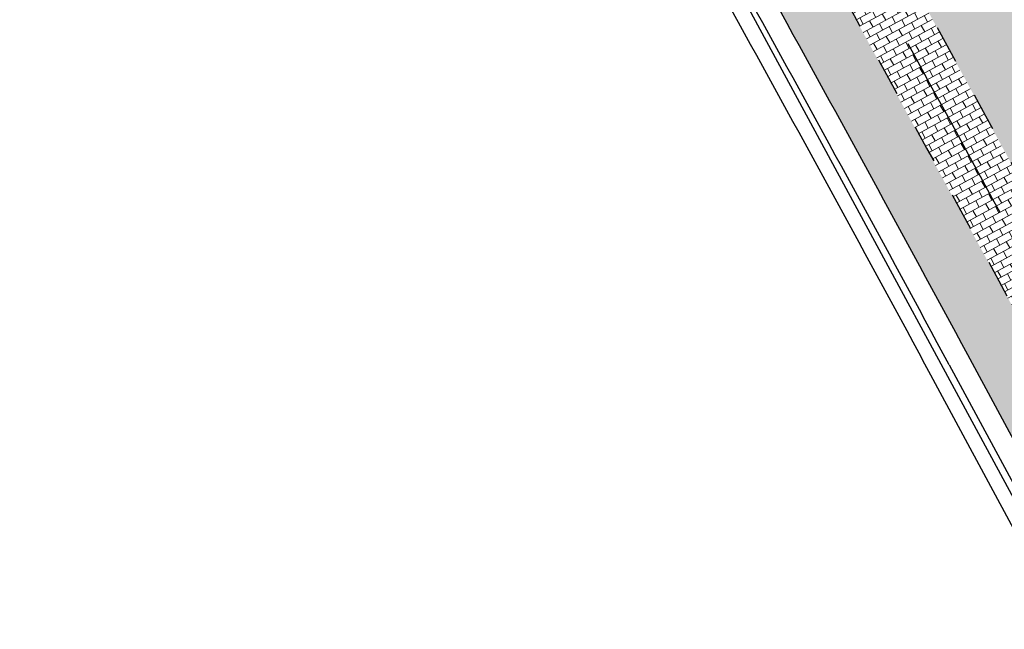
# Model space of a CAD drawing. Header units: metres. Extents: x 149090 to 161988, y 479090 to 487021.
# Tile 38 of 72: x 149228 to 149279, y 486650 to 486682. Entities that reach past the tile are written whole.
import ezdxf

# ---------------------------------------------------------------- set-up
doc = ezdxf.new("R2010")
doc.units = ezdxf.units.M
doc.linetypes.add('AM-AS', pattern=[16, 10, -2, 2, -2])
doc.linetypes.add('XX-HIDDEN', pattern=[4, 2, -2])
doc.layers.add('B-WE-KG-GRENS_PERCEEL-GV', color=1, linetype='Continuous', lineweight=30, true_color=0xff0000)
doc.layers.add('N-WE-GR-STADSLANDBOUW-A', color=7, linetype='Continuous', lineweight=35, true_color=0xffff9e)
for name, color, linetype, lineweight in [('N-WE-AM-AS_FIETSPAD-G', 3, 'AM-AS', 30), ('N-WE-VH-KANTVERHARDING-G', 7, 'Continuous', 30), ('N-WE-VH-MATERIAALGRENS-G', 7, 'XX-HIDDEN', 25), ('N-WE-VH-VERHARDING_TEGEL-A', 252, 'Continuous', 18)]:
    doc.layers.add(name, color=color, linetype=linetype, lineweight=lineweight)

msp = doc.modelspace()

# ---------------------------------------------------------------- hatches: boundary and pattern name
at = {"layer": 'N-WE-GR-STADSLANDBOUW-A', "transparency": 33554559}
h = msp.add_hatch(color=256, dxfattribs=at)
h.dxf.hatch_style = 1
edge = h.paths.add_edge_path()
edge.add_line((149249.9229517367, 486713.7618953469), (149267.1760614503, 486682.5585265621))
edge.add_arc((147531.5686176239, 485722.8985022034), 1983.249999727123, 28.33407760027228, 28.939284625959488, ccw=False)
edge.add_line((149277.2157995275, 486664.1723612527), (149305.206875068, 486612.2612817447))
edge.add_arc((151080.3405962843, 487569.4346357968), 2016.749998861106, 208.3340776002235, 208.9260292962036)
edge.add_line((149315.1904795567, 486593.9728870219), (149331.387947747, 486564.6627035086))
edge.add_line((149331.387947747, 486564.6627035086), (149330.4232587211, 486564.1341291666))
edge.add_line((149330.4232587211, 486564.1341291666), (149332.4788345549, 486560.4144549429))
edge.add_line((149332.4788345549, 486560.4144549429), (149334.3204739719, 486561.4236879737))
edge.add_line((149334.3204739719, 486561.4236879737), (149334.5733561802, 486561.5628665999))
edge.add_arc((149333.5723198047, 486563.2943186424), 2.000000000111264, 300.0342889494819, 388.9260292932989)
edge.add_line((149335.3228095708, 486564.2616787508), (149318.0350254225, 486595.5448472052))
edge.add_line((149318.0350254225, 486595.5448472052), (149308.0675095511, 486613.8037701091))
edge.add_line((149308.0675095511, 486613.8037701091), (149280.0764340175, 486665.7148496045))
edge.add_line((149280.0764340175, 486665.7148496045), (149270.0202435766, 486684.1311447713))
edge.add_line((149270.0202435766, 486684.1311447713), (149264.8221624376, 486693.5322119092))
edge.add_line((149264.8221624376, 486693.5322119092), (149256.3133393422, 486708.9209707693))
edge.add_arc((149243.842694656, 486702.0256447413), 14.2499999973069, 28.93928462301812, 53.58854308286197)
edge.add_arc((149262.8372489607, 486727.7784486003), 17.75000000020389, 187.2540888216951, 233.58854307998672, ccw=False)
edge.add_arc((149244.238425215, 486725.4114483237), 0.9988383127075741, 7.230319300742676, 85.83467601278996)
edge.add_line((149244.3109754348, 486726.407648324), (149244.3257519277, 486726.6076280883))
edge.add_arc((149242.2624584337, 486698.68375264), 28.00000000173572, 85.77409785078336, 97.8981777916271)
edge.add_arc((149242.3096729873, 486698.4732917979), 28.21495791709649, 97.93441867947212, 116.7738477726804)
edge.add_arc((149281.9347839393, 486615.6770867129), 119.9999999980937, 115.8569568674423, 125.2077496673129)
edge.add_line((149212.7496436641, 486713.7251176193), (149206.9970025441, 486709.6701188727))
edge.add_line((149206.9970025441, 486709.6701188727), (149157.0406436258, 486674.4146711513))
edge.add_line((149157.0406436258, 486674.4146711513), (149160.5542416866, 486669.4493138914))
edge.add_line((149160.5542416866, 486669.4493138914), (149221.5969439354, 486712.482837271))
edge.add_line((149221.5969439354, 486712.482837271), (149226.7683010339, 486713.8272838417))
edge.add_line((149226.7683010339, 486713.8272838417), (149232.3592129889, 486717.7945061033))
edge.add_arc((149239.3338475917, 486707.9069229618), 12.09999290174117, 28.939269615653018, 125.19888548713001, ccw=False)
h = msp.add_hatch(color=256, dxfattribs=at)
h.dxf.hatch_style = 1
edge = h.paths.add_edge_path()
edge.add_arc((147531.5686163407, 485722.8985015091), 1997.250001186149, 28.43090169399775, 28.93928462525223)
edge.add_line((149279.4279229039, 486689.3328819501), (149266.5027870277, 486712.6982618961))
edge.add_arc((149242.2624584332, 486698.6837526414), 28.00000000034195, 30.03428894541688, 73.12051696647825)
edge.add_line((149250.3925258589, 486725.4774459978), (149250.3344539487, 486725.2860624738))
edge.add_arc((149250.0440943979, 486724.3291448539), 0.9999999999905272, 73.12051696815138, 195.0893361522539)
edge.add_arc((149262.8372489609, 486727.7784486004), 14.2500000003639, 195.0893361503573, 233.5885430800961)
edge.add_arc((149243.8426946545, 486702.0256447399), 17.74999999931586, 28.9392846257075, 53.58854308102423, ccw=False)
edge.add_line((149259.3763047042, 486710.6145596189), (149267.8851277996, 486695.2258007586))
edge.add_line((149267.8851277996, 486695.2258007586), (149273.0832089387, 486685.8247336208))
edge.add_line((149273.0832089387, 486685.8247336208), (149281.1070208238, 486671.1697623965))
edge.add_arc((149282.8384728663, 486672.1707987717), 1.999999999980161, 210.0342889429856, 298.3591474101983)
edge.add_line((149283.7884666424, 486670.4108238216), (149287.5297416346, 486672.4302775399))
edge.add_arc((149287.0547447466, 486673.3102650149), 0.9999999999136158, 298.3591474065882, 388.4309016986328)
at = {"layer": 'N-WE-VH-VERHARDING_TEGEL-A'}
h = msp.add_hatch(dxfattribs=at)
h.set_pattern_fill('AVH-TEGEL_150X300_HALFST', color=256, scale=2.5, angle=85.45968935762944, pattern_type=2)
h.set_pattern_definition([(28.59202423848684, (150053.3629572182, 485426.806183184), (-0.1794636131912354, 0.3292686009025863), []), (118.5920242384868, (150053.3629572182, 485426.806183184), (-0.6585372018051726, -0.3589272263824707), [0.375, -0.375]), (118.5920242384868, (150053.6922258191, 485426.9856467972), (-0.6585372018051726, -0.3589272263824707), [-0.375, 0.375])])
h.paths.add_polyline_path([(149267.8851277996, 486695.2258007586), (149264.8221624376, 486693.5322119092), (149270.0202435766, 486684.1311447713), (149280.076434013, 486665.7148496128), (149286.649922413, 486653.5239326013), (149289.7306057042, 486655.1850739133), (149284.4045865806, 486665.0624865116), (149273.0832089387, 486685.8247336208)])

# ---------------------------------------------------------------- linework, layer by layer
at = {"layer": 'B-WE-KG-GRENS_PERCEEL-GV'}
msp.add_lwpolyline([(149147.5137105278, 486656.5846622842), (149224.68, 486711.035), (149227.455, 486712.965), (149232.055, 486716.115), (149238.22, 486718.65), (149244.03, 486718.105), (149247.315, 486715.52), (149252.02, 486706.985), (149258.225, 486696.22), (149259.823, 486693.267), (149289.045, 486639.245), (149328.04, 486568.51), (149331.171, 486562.834), (149333.828, 486558.018), (149335.881, 486554.297), (149353.151, 486522.995), (149369.81, 486492.8), (149384.244, 486466.791), (149395.505, 486446.5), (149397.579, 486442.762), (149418.605, 486404.875), (149419.428, 486403.422), (149421.892, 486399.072), (149448.157, 486352.698)], dxfattribs=at)
at = {"layer": 'N-WE-AM-AS_FIETSPAD-G', "flags": 128}
msp.add_lwpolyline([(149266.3536451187, 486694.3790063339), (149271.5517262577, 486684.9779391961, -0.002640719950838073), (149281.6167756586, 486666.5454202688), (149309.6078511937, 486614.6343407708, 0.002582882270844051), (149319.5667039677, 486596.3912873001), (149337.828278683, 486563.345992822)], format="xyb", dxfattribs=at)
at = {"layer": 'N-WE-VH-KANTVERHARDING-G'}
msp.add_line((149276.2475847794, 486663.6502882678), (149304.2386603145, 486611.7392087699), dxfattribs=at)
at = {"layer": 'N-WE-VH-KANTVERHARDING-G', "flags": 128}
for points in [[(149331.387947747, 486564.6627035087), (149315.1904795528, 486593.972887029, -0.002582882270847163), (149305.2068750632, 486612.2612817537), (149277.2157995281, 486664.1723612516, 0.002640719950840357), (149267.1760614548, 486682.558526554), (149249.9229517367, 486713.7618953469)], [(149248.1187818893, 486712.4714372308, -0.006440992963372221), (149248.2463379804, 486712.2476021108), (149265.2507689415, 486681.4939849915, -0.002640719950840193), (149275.2793700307, 486663.128215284), (149303.2704455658, 486611.2171357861, 0.002582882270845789), (149313.2649408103, 486592.9087909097), (149329.4585696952, 486563.6055548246)], [(149274.2298417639, 486698.7339490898), (149279.4279229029, 486689.3328819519, -0.002640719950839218), (149289.5385326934, 486670.8169264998), (149317.5296082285, 486618.9058470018, 0.002582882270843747), (149327.4439079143, 486600.7444077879), (149342.808523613, 486572.9413153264)]]:
    msp.add_lwpolyline(points, format="xyb", dxfattribs=at)
at = {"layer": 'N-WE-VH-KANTVERHARDING-G'}
msp.add_arc((147531.5686176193, 485722.8985022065), 1982.149999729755, 28.33407759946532, 28.93928462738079, dxfattribs=at)
at = {"layer": 'N-WE-VH-MATERIAALGRENS-G', "flags": 128}
for points in [[(149267.8851277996, 486695.2258007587), (149273.0832089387, 486685.8247336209, -0.002640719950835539), (149283.1571173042, 486667.3759909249), (149311.1481928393, 486615.4649114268, 0.002582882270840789), (149321.0983825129, 486597.237727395), (149339.3625269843, 486564.1877828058)], [(149264.8221624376, 486693.5322119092), (149270.0202435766, 486684.1311447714, -0.00264071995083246), (149280.076434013, 486665.7148496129), (149308.067509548, 486613.8037701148, 0.002582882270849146), (149318.0350254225, 486595.5448472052), (149335.3232378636, 486564.2609037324)]]:
    msp.add_lwpolyline(points, format="xyb", dxfattribs=at)

doc.saveas('drawing.dxf')
